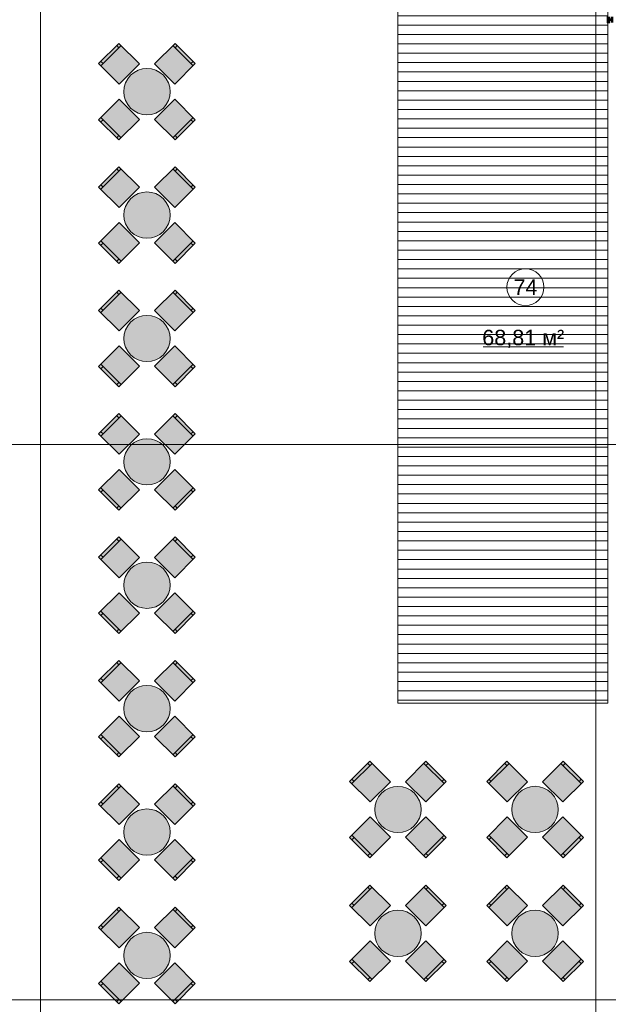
# Model space of a CAD drawing. Header units: millimetres. Extents: x -14761 to 157739, y -22400 to 107990.
# Tile 38 of 190: x 17665 to 27200, y 44929 to 60888. Entities that reach past the tile are written whole.
import ezdxf

# ---------------------------------------------------------------- set-up
doc = ezdxf.new("R2010")
doc.units = ezdxf.units.MM
doc.header["$MEASUREMENT"] = 0
for name, color, linetype in [('Интерьер - Мебель', 7, 'Continuous'), ('Местность - Забор', 7, 'Continuous'), ('Элемент модели - Зоны уличных помещений', 7, 'Continuous'), ('Элемент Модели - Оси', 7, 'Continuous')]:
    doc.layers.add(name, color=color, linetype=linetype)
doc.styles.add('СГЕНЕРИР_СТИЛЬ_1', font='txt')

msp = doc.modelspace()

# ---------------------------------------------------------------- hatches: boundary and pattern name
at = {"linetype": 'Continuous', "lineweight": 15, "true_color": 0xb1b1b1}
h = msp.add_hatch(dxfattribs=at)
h.set_pattern_fill('Настил_01', color=253, style=0, pattern_type=2)
h.set_pattern_definition([(0, (0, 0), (0, 152), [])])
h.paths.add_polyline_path([(23793, 70209), (27193, 70209), (27193, 49809), (23793, 49809)])
at = {"layer": 'Интерьер - Мебель', "linetype": 'Continuous', "lineweight": 0, "true_color": 0xffffff}
for points in [[(19276, 59843), (19605, 60172), (19273, 60504), (18944, 60175)], [(19849, 60172), (20178, 59843), (20510, 60175), (20181, 60504)], [(19992, 59986, 1), (19462, 59456, 1)], [(19605, 59270), (19276, 59599), (18944, 59266), (19273, 58938)], [(20178, 59599), (19849, 59270), (20181, 58938), (20510, 59266)], [(19276, 57843), (19605, 58172), (19273, 58504), (18944, 58175)], [(19849, 58172), (20178, 57843), (20510, 58175), (20181, 58504)], [(19992, 57986, 1), (19462, 57456, 1)], [(19605, 57270), (19276, 57599), (18944, 57266), (19273, 56938)], [(20178, 57599), (19849, 57270), (20181, 56938), (20510, 57266)], [(19276, 55843), (19605, 56172), (19273, 56504), (18944, 56175)], [(19849, 56172), (20178, 55843), (20510, 56175), (20181, 56504)], [(19992, 55986, 1), (19462, 55456, 1)], [(19605, 55270), (19276, 55599), (18944, 55266), (19273, 54938)], [(20178, 55599), (19849, 55270), (20181, 54938), (20510, 55266)], [(19276, 53843), (19605, 54172), (19273, 54504), (18944, 54175)], [(19849, 54172), (20178, 53843), (20510, 54175), (20181, 54504)], [(19992, 53986, 1), (19462, 53456, 1)], [(19605, 53270), (19276, 53599), (18944, 53266), (19273, 52938)], [(20178, 53599), (19849, 53270), (20181, 52938), (20510, 53266)], [(19276, 51843), (19605, 52172), (19273, 52504), (18944, 52175)], [(19849, 52172), (20178, 51843), (20510, 52175), (20181, 52504)], [(19992, 51986, 1), (19462, 51456, 1)], [(19605, 51270), (19276, 51599), (18944, 51266), (19273, 50938)], [(20178, 51599), (19849, 51270), (20181, 50938), (20510, 51266)], [(19276, 49843), (19605, 50172), (19273, 50504), (18944, 50175)], [(19849, 50172), (20178, 49843), (20510, 50175), (20181, 50504)], [(19992, 49986, 1), (19462, 49456, 1)], [(19605, 49270), (19276, 49599), (18944, 49266), (19273, 48938)], [(20178, 49599), (19849, 49270), (20181, 48938), (20510, 49266)], [(23342, 48209), (23671, 48537), (23339, 48870), (23010, 48541)], [(23915, 48537), (24244, 48209), (24576, 48541), (24247, 48870)], [(25563, 48209), (25891, 48537), (25559, 48870), (25230, 48541)], [(26135, 48537), (26464, 48209), (26797, 48541), (26468, 48870)], [(19276, 47843), (19605, 48172), (19273, 48504), (18944, 48175)], [(19849, 48172), (20178, 47843), (20510, 48175), (20181, 48504)], [(23528, 48352, 1), (24058, 47821, 1)], [(25748, 48352, 1), (26279, 47821, 1)], [(19992, 47986, 1), (19462, 47456, 1)], [(23671, 47636), (23342, 47965), (23010, 47632), (23339, 47303)], [(24244, 47965), (23915, 47636), (24247, 47303), (24576, 47632)], [(25891, 47636), (25563, 47965), (25230, 47632), (25559, 47303)], [(26464, 47965), (26135, 47636), (26468, 47303), (26797, 47632)], [(19605, 47270), (19276, 47599), (18944, 47266), (19273, 46938)], [(20178, 47599), (19849, 47270), (20181, 46938), (20510, 47266)], [(23342, 46201), (23671, 46529), (23339, 46862), (23010, 46533)], [(23915, 46529), (24244, 46201), (24576, 46533), (24247, 46862)], [(25563, 46201), (25891, 46529), (25559, 46862), (25230, 46533)], [(26135, 46529), (26464, 46201), (26797, 46533), (26468, 46862)], [(19276, 45843), (19605, 46172), (19273, 46504), (18944, 46175)], [(19849, 46172), (20178, 45843), (20510, 46175), (20181, 46504)], [(23528, 46344, 1), (24058, 45814, 1)], [(25748, 46344, 1), (26279, 45814, 1)], [(19992, 45986, 1), (19462, 45456, 1)], [(23671, 45628), (23342, 45957), (23010, 45624), (23339, 45296)], [(24244, 45957), (23915, 45628), (24247, 45296), (24576, 45624)], [(25891, 45628), (25563, 45957), (25230, 45624), (25559, 45296)], [(26464, 45957), (26135, 45628), (26468, 45296), (26797, 45624)], [(19605, 45270), (19276, 45599), (18944, 45266), (19273, 44938)], [(20178, 45599), (19849, 45270), (20181, 44938), (20510, 45266)]]:
    msp.add_hatch(color=7, dxfattribs=at).paths.add_polyline_path(points)
at = {"layer": 'Местность - Забор', "linetype": 'Continuous', "lineweight": 0, "true_color": 0x000000}
msp.add_hatch(color=18, dxfattribs=at).paths.add_polyline_path([(27236, 60908), (27226, 60908), (27226, 60938), (27181, 60937), (27182, 60837), (27227, 60838), (27227, 60868), (27237, 60868), (27237, 60838), (27282, 60838), (27281, 60938), (27236, 60938)])

# ---------------------------------------------------------------- linework, layer by layer
at = {"color": 7, "linetype": 'Continuous', "lineweight": 15, "flags": 128}
msp.add_lwpolyline([(23793, 70209), (27193, 70209), (27193, 49809), (23793, 49809)], close=True, dxfattribs=at)
at = {"layer": 'Интерьер - Мебель', "color": 7, "linetype": 'Continuous', "lineweight": 15}
for p, q in [((18979, 60140), (19308, 60469)), ((19273, 60433), (19237, 60469)), ((20146, 60469), (20475, 60140)), ((20181, 60433), (20217, 60469)), ((19015, 60175), (18979, 60210)), ((20439, 60175), (20475, 60210)), ((19308, 58973), (18979, 59302)), ((19015, 59266), (18979, 59231)), ((20475, 59302), (20146, 58973)), ((20439, 59266), (20475, 59231)), ((19273, 59008), (19237, 58973)), ((20181, 59008), (20217, 58973)), ((18979, 58140), (19308, 58469)), ((19273, 58433), (19237, 58469)), ((20146, 58469), (20475, 58140)), ((20181, 58433), (20217, 58469)), ((19015, 58175), (18979, 58210)), ((20439, 58175), (20475, 58210)), ((19308, 56973), (18979, 57302)), ((20475, 57302), (20146, 56973)), ((19015, 57266), (18979, 57231)), ((20439, 57266), (20475, 57231)), ((19273, 57008), (19237, 56973)), ((20181, 57008), (20217, 56973)), ((18979, 56140), (19308, 56469)), ((19273, 56433), (19237, 56469)), ((20146, 56469), (20475, 56140)), ((20181, 56433), (20217, 56469)), ((19015, 56175), (18979, 56210)), ((20439, 56175), (20475, 56210)), ((19308, 54973), (18979, 55302)), ((19015, 55266), (18979, 55231)), ((20475, 55302), (20146, 54973)), ((20439, 55266), (20475, 55231)), ((19273, 55008), (19237, 54973)), ((20181, 55008), (20217, 54973)), ((18979, 54140), (19308, 54469)), ((19273, 54433), (19237, 54469)), ((20146, 54469), (20475, 54140)), ((20181, 54433), (20217, 54469)), ((19015, 54175), (18979, 54210)), ((20439, 54175), (20475, 54210)), ((19308, 52973), (18979, 53302)), ((19015, 53266), (18979, 53231)), ((20475, 53302), (20146, 52973)), ((20439, 53266), (20475, 53231)), ((19273, 53008), (19237, 52973)), ((20181, 53008), (20217, 52973)), ((18979, 52140), (19308, 52469)), ((19273, 52433), (19237, 52469)), ((20146, 52469), (20475, 52140)), ((20181, 52433), (20217, 52469)), ((19015, 52175), (18979, 52210)), ((20439, 52175), (20475, 52210)), ((19308, 50973), (18979, 51302)), ((19015, 51266), (18979, 51231)), ((20475, 51302), (20146, 50973)), ((20439, 51266), (20475, 51231)), ((19273, 51008), (19237, 50973)), ((20181, 51008), (20217, 50973)), ((18979, 50140), (19308, 50469)), ((19273, 50433), (19237, 50469)), ((20146, 50469), (20475, 50140)), ((20181, 50433), (20217, 50469)), ((19015, 50175), (18979, 50210)), ((20439, 50175), (20475, 50210)), ((19308, 48973), (18979, 49302)), ((19015, 49266), (18979, 49231)), ((20475, 49302), (20146, 48973)), ((20439, 49266), (20475, 49231)), ((19273, 49008), (19237, 48973)), ((20181, 49008), (20217, 48973)), ((23045, 48506), (23374, 48834)), ((23339, 48799), (23303, 48834)), ((24212, 48834), (24541, 48506)), ((24247, 48799), (24283, 48834)), ((25266, 48506), (25594, 48834)), ((25559, 48799), (25524, 48834)), ((26432, 48834), (26761, 48506)), ((26468, 48799), (26503, 48834)), ((23081, 48541), (23045, 48576)), ((24506, 48541), (24541, 48576)), ((25301, 48541), (25266, 48576)), ((26726, 48541), (26761, 48576)), ((18979, 48140), (19308, 48469)), ((19273, 48433), (19237, 48469)), ((20146, 48469), (20475, 48140)), ((20181, 48433), (20217, 48469)), ((19015, 48175), (18979, 48210)), ((20439, 48175), (20475, 48210)), ((23374, 47339), (23045, 47668)), ((23081, 47632), (23045, 47597)), ((24541, 47668), (24212, 47339)), ((24506, 47632), (24541, 47597)), ((25594, 47339), (25266, 47668)), ((25301, 47632), (25266, 47597)), ((26761, 47668), (26432, 47339)), ((26726, 47632), (26761, 47597)), ((19308, 46973), (18979, 47302)), ((19015, 47266), (18979, 47231)), ((20475, 47302), (20146, 46973)), ((20439, 47266), (20475, 47231)), ((23339, 47374), (23303, 47339)), ((24247, 47374), (24283, 47339)), ((25559, 47374), (25524, 47339)), ((26468, 47374), (26503, 47339)), ((19273, 47008), (19237, 46973)), ((20181, 47008), (20217, 46973)), ((23045, 46498), (23374, 46826)), ((23339, 46791), (23303, 46826)), ((24212, 46826), (24541, 46498)), ((24247, 46791), (24283, 46826)), ((25266, 46498), (25594, 46826)), ((25559, 46791), (25524, 46826)), ((26432, 46826), (26761, 46498)), ((26468, 46791), (26503, 46826)), ((18979, 46140), (19308, 46469)), ((19273, 46433), (19237, 46469)), ((20146, 46469), (20475, 46140)), ((20181, 46433), (20217, 46469)), ((23081, 46533), (23045, 46568)), ((24506, 46533), (24541, 46568)), ((25301, 46533), (25266, 46568)), ((26726, 46533), (26761, 46568)), ((19015, 46175), (18979, 46210)), ((20439, 46175), (20475, 46210)), ((23374, 45331), (23045, 45660)), ((24541, 45660), (24212, 45331)), ((25594, 45331), (25266, 45660)), ((26761, 45660), (26432, 45331)), ((23081, 45624), (23045, 45589)), ((24506, 45624), (24541, 45589)), ((25301, 45624), (25266, 45589)), ((26726, 45624), (26761, 45589)), ((23339, 45366), (23303, 45331)), ((24247, 45366), (24283, 45331)), ((25559, 45366), (25524, 45331)), ((26468, 45366), (26503, 45331)), ((19308, 44973), (18979, 45302)), ((19015, 45266), (18979, 45231)), ((20475, 45302), (20146, 44973)), ((20439, 45266), (20475, 45231)), ((19273, 45008), (19237, 44973)), ((20181, 45008), (20217, 44973))]:
    msp.add_line(p, q, dxfattribs=at)
at = {"layer": 'Интерьер - Мебель', "color": 7, "linetype": 'Continuous', "lineweight": 15, "flags": 128}
for points in [[(19276, 59843), (19605, 60172), (19273, 60504), (18944, 60175)], [(19849, 60172), (20178, 59843), (20510, 60175), (20181, 60504)], [(19605, 59270), (19276, 59599), (18944, 59266), (19273, 58938)], [(20178, 59599), (19849, 59270), (20181, 58938), (20510, 59266)], [(19276, 57843), (19605, 58172), (19273, 58504), (18944, 58175)], [(19849, 58172), (20178, 57843), (20510, 58175), (20181, 58504)], [(19605, 57270), (19276, 57599), (18944, 57266), (19273, 56938)], [(20178, 57599), (19849, 57270), (20181, 56938), (20510, 57266)], [(19276, 55843), (19605, 56172), (19273, 56504), (18944, 56175)], [(19849, 56172), (20178, 55843), (20510, 56175), (20181, 56504)], [(19605, 55270), (19276, 55599), (18944, 55266), (19273, 54938)], [(20178, 55599), (19849, 55270), (20181, 54938), (20510, 55266)], [(19276, 53843), (19605, 54172), (19273, 54504), (18944, 54175)], [(19849, 54172), (20178, 53843), (20510, 54175), (20181, 54504)], [(19605, 53270), (19276, 53599), (18944, 53266), (19273, 52938)], [(20178, 53599), (19849, 53270), (20181, 52938), (20510, 53266)], [(19276, 51843), (19605, 52172), (19273, 52504), (18944, 52175)], [(19849, 52172), (20178, 51843), (20510, 52175), (20181, 52504)], [(19605, 51270), (19276, 51599), (18944, 51266), (19273, 50938)], [(20178, 51599), (19849, 51270), (20181, 50938), (20510, 51266)], [(19276, 49843), (19605, 50172), (19273, 50504), (18944, 50175)], [(19849, 50172), (20178, 49843), (20510, 50175), (20181, 50504)], [(19605, 49270), (19276, 49599), (18944, 49266), (19273, 48938)], [(20178, 49599), (19849, 49270), (20181, 48938), (20510, 49266)], [(23342, 48209), (23671, 48537), (23339, 48870), (23010, 48541)], [(23915, 48537), (24244, 48209), (24576, 48541), (24247, 48870)], [(25563, 48209), (25891, 48537), (25559, 48870), (25230, 48541)], [(26135, 48537), (26464, 48209), (26797, 48541), (26468, 48870)], [(19276, 47843), (19605, 48172), (19273, 48504), (18944, 48175)], [(19849, 48172), (20178, 47843), (20510, 48175), (20181, 48504)], [(23671, 47636), (23342, 47965), (23010, 47632), (23339, 47303)], [(24244, 47965), (23915, 47636), (24247, 47303), (24576, 47632)], [(25891, 47636), (25563, 47965), (25230, 47632), (25559, 47303)], [(26464, 47965), (26135, 47636), (26468, 47303), (26797, 47632)], [(19605, 47270), (19276, 47599), (18944, 47266), (19273, 46938)], [(20178, 47599), (19849, 47270), (20181, 46938), (20510, 47266)], [(23342, 46201), (23671, 46529), (23339, 46862), (23010, 46533)], [(23915, 46529), (24244, 46201), (24576, 46533), (24247, 46862)], [(25563, 46201), (25891, 46529), (25559, 46862), (25230, 46533)], [(26135, 46529), (26464, 46201), (26797, 46533), (26468, 46862)], [(19276, 45843), (19605, 46172), (19273, 46504), (18944, 46175)], [(19849, 46172), (20178, 45843), (20510, 46175), (20181, 46504)], [(23671, 45628), (23342, 45957), (23010, 45624), (23339, 45296)], [(24244, 45957), (23915, 45628), (24247, 45296), (24576, 45624)], [(25891, 45628), (25563, 45957), (25230, 45624), (25559, 45296)], [(26464, 45957), (26135, 45628), (26468, 45296), (26797, 45624)], [(19605, 45270), (19276, 45599), (18944, 45266), (19273, 44938)], [(20178, 45599), (19849, 45270), (20181, 44938), (20510, 45266)]]:
    msp.add_lwpolyline(points, close=True, dxfattribs=at)
for points in [[(19992, 59986, 1), (19462, 59456, 1)], [(19992, 57986, 1), (19462, 57456, 1)], [(19992, 55986, 1), (19462, 55456, 1)], [(19992, 53986, 1), (19462, 53456, 1)], [(19992, 51986, 1), (19462, 51456, 1)], [(19992, 49986, 1), (19462, 49456, 1)], [(23528, 48352, 1), (24058, 47821, 1)], [(25748, 48352, 1), (26279, 47821, 1)], [(19992, 47986, 1), (19462, 47456, 1)], [(23528, 46344, 1), (24058, 45814, 1)], [(25748, 46344, 1), (26279, 45814, 1)], [(19992, 45986, 1), (19462, 45456, 1)]]:
    msp.add_lwpolyline(points, format="xyb", close=True, dxfattribs=at)
at = {"layer": 'Местность - Забор', "color": 7, "linetype": 'Continuous', "lineweight": 15}
for p in [(27181, 60937), (27227, 60838)]:
    msp.add_line(p, (27182, 60837), dxfattribs=at)
at = {"layer": 'Элемент модели - Зоны уличных помещений', "color": 7, "linetype": 'Continuous', "lineweight": 15}
msp.add_line((25171, 55584), (26472, 55584), dxfattribs=at)
at = {"layer": 'Элемент модели - Зоны уличных помещений', "color": 7, "linetype": 'Continuous', "lineweight": 15, "flags": 128}
msp.add_lwpolyline([(26158, 56552, 1), (25558, 56552, 1)], format="xyb", close=True, dxfattribs=at)
at = {"layer": 'Элемент Модели - Оси', "color": 7, "linetype": 'Continuous', "lineweight": 15}
for p, q in [((18000, 92200), (18000, -1975)), ((27000, 92200), (27000, -1975)), ((-12761, 54000), (155650, 54000)), ((-12761, 45000), (155650, 45000))]:
    msp.add_line(p, q, dxfattribs=at)

# ---------------------------------------------------------------- texts
at = {"layer": 'Элемент модели - Зоны уличных помещений', "color": 7, "lineweight": 15, "char_height": 250, "attachment_point": 5, "style": 'СГЕНЕРИР_СТИЛЬ_1'}
for s, insert in [('\\A1;{\\pqc;\\fArial|b0|i0|c204|p38;74}', (25858, 56552)), ('\\A1;{\\pqc;\\fArial|b0|i0|c204|p38;68,81 м²}', (25822, 55713))]:
    msp.add_mtext(s, dxfattribs=dict(at, insert=insert))

doc.saveas('drawing.dxf')
